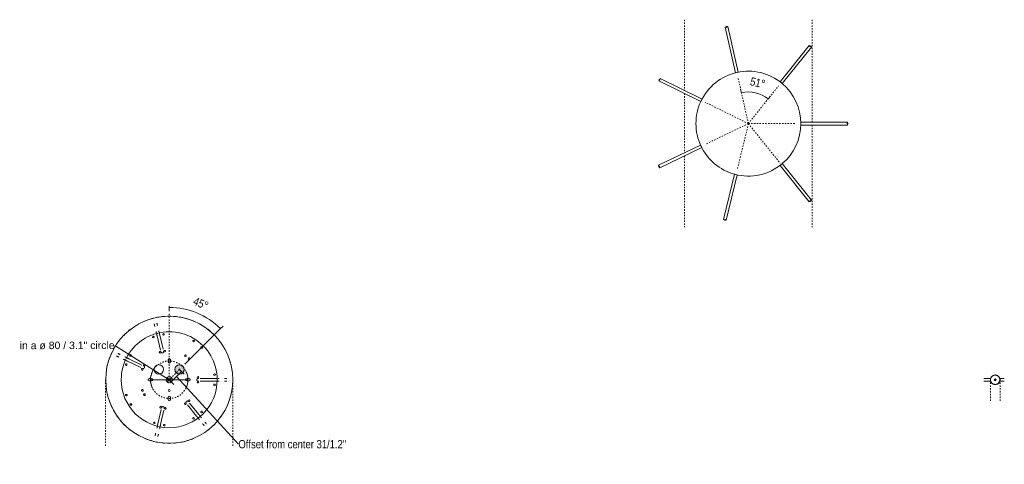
# Model space of a CAD drawing. Header units: millimetres. Extents: x 5395 to 10097, y 458 to 7363.
# Tile 10 of 10: x 7992 to 10097, y 6413 to 7363. Entities that reach past the tile are written whole.
import ezdxf

# ---------------------------------------------------------------- set-up
doc = ezdxf.new("R2010")
doc.units = ezdxf.units.MM
doc.linetypes.add('Dash', pattern=[6, 3, -3])
doc.layers.add('A-ANNO-DIMS', color=7, linetype='Dash', lineweight=9, true_color=0xd2d2d2)
for name, color, linetype, lineweight in [('A-ANNO-DIMS-8', 7, 'Continuous', 9), ('A-DETL-GENF', 7, 'Continuous', 9), ('E-LITE-EQPM', 7, 'Continuous', 20)]:
    doc.layers.add(name, color=color, linetype=linetype, lineweight=lineweight)
doc.styles.add('Arial', font='arial.ttf', dxfattribs={"height": 16})
doc.styles.add('Arial Narrow_3', font='ARIALN.TTF', dxfattribs={"height": 17.6})
doc.dimstyles.new('Angular_-_3mm_Arial', dxfattribs={"dimscale": 304.8, "dimtxt": 18.012385, "dimasz": 0, "dimexe": 0.026247, "dimexo": 0.052493, "dimgap": 0.026247, "dimtad": 1, "dimdec": 0, "dimzin": 0, "dimdsep": 46, "dimtxsty": 'Arial Narrow_3', "dimblk1": 'NONE', "dimblk2": 'NONE', "dimsah": 1, "dimcen": 0.09, "dimadec": 0, "dimazin": 0, "dimtfac": 1, "dimtdec": 4, "dimtix": 1, "dimtmove": 0, "dimatfit": 3, "dimfxl": 1, "dimtvp": 1, "dimtolj": 1, "dimtzin": 0, "dimarcsym": 2})
doc.dimstyles.new('Diameter_-_3mm_Arial', dxfattribs={"dimscale": 304.8, "dimtxt": 16.32415, "dimasz": 0, "dimexe": 0.062992, "dimexo": 0, "dimgap": 0.03937, "dimtad": 1, "dimjust": 3, "dimdec": 0, "dimzin": 0, "dimdsep": 46, "dimtxsty": 'Arial', "dimblk1": 'NONE', "dimblk2": 'NONE', "dimsah": 1, "dimcen": 0.09, "dimadec": 0, "dimazin": 0, "dimtfac": 1, "dimtdec": 4, "dimtix": 1, "dimtmove": 0, "dimatfit": 2, "dimfxl": 1, "dimtvp": 1, "dimtolj": 1, "dimtzin": 0, "dimarcsym": 2})
doc.dimstyles.new('FARO_-_2_2mm_Arial_Narrow_mm_Inch_Left_H', dxfattribs={"dimscale": 304.8, "dimtxt": 18.012385, "dimasz": 0, "dimexe": 0.026247, "dimexo": 0.0625, "dimgap": 0.013123, "dimtad": 3, "dimtih": 1, "dimtoh": 1, "dimdec": 0, "dimzin": 0, "dimdsep": 46, "dimtxsty": 'Arial Narrow_3', "dimblk1": 'NONE', "dimblk2": 'NONE', "dimsah": 1, "dimcen": 0.09, "dimadec": 0, "dimazin": 0, "dimtfac": 1, "dimtdec": 4, "dimtix": 1, "dimtmove": 1, "dimatfit": 3, "dimfxl": 0.026247, "dimfxlon": 1, "dimtvp": 1, "dimtolj": 1, "dimtzin": 0, "dimarcsym": 2})

# ---------------------------------------------------------------- blocks, each defined once
blk = doc.blocks.new('64314-5L   _Suspended_tensor - 64314-47-5L MAMBO Black_rattan pendant lamp ø210-5L-721066-Planta_PDF Fixing Holes')
at = {"layer": 'E-LITE-EQPM', "color": 253, "true_color": 0xaaaaaa}
for p, q in [((-3, 123.5), (-3, 123.4)), ((-3, 66.1), (-3, 97.3)), ((3, 97.3), (3, 66.1)), ((-53.5, 39), (-77.8, 58.5)), ((-74.1, 63.1), (-49.7, 43.7)), ((-95.5, -18.4), (-65.2, -11.6)), ((-63.8, -17.5), (-94.2, -24.3)), ((93.8, -25.9), (63.5, -18.6)), ((65, -12.7), (95.2, -20.1)), ((39.5, -89), (26, -60.9)), ((31.4, -58.3), (44.9, -86.3))]:
    blk.add_line(p, q, dxfattribs=at)
at = {"layer": 'E-LITE-EQPM', "color": 253, "true_color": 0xaaaaaa, "flags": 128}
for points in [[(-3, 123.4), (-3, 122.9), (-3, 122.5), (-3, 122.1), (-3, 121.6), (-3, 121.2), (-3, 120.8), (-3, 120.4), (-3, 119.9), (-3, 119.5), (-3, 119.1), (-3, 118.7), (-3, 118.3), (-3, 118.1)], [(-3, 97.3), (-3, 97.7), (-3, 98.1), (-3, 98.6), (-3, 99), (-3, 99.4), (-3, 99.8), (-3, 100.3), (-3, 100.7), (-3, 101.1), (-3, 101.5), (-3, 101.9), (-3, 102.3), (-3, 102.7), (-3, 103.1), (-3, 103.5), (-3, 103.9), (-3, 104.3), (-3, 104.6), (-3, 105), (-3, 105.3), (-3, 105.6), (-3, 105.9), (-3, 106.3), (-3, 106.5), (-3, 106.8), (-3, 107.1)], [(3, 118.2), (3, 118.6), (3, 119), (3, 119.4), (3, 119.8), (3, 120.2), (3, 120.7), (3, 121.1), (3, 121.5), (3, 121.9), (3, 122.4), (3, 122.8), (3, 123.2), (3, 123.5)], [(3, 107.1), (3, 106.8), (3, 106.5), (3, 106.2), (3, 105.9), (3, 105.6), (3, 105.3), (3, 105), (3, 104.6), (3, 104.2), (3, 103.9), (3, 103.5), (3, 103.1), (3, 102.7), (3, 102.3), (3, 101.9), (3, 101.5), (3, 101.1), (3, 100.7), (3, 100.3), (3, 99.8), (3, 99.4), (3, 99), (3, 98.5), (3, 98.1), (3, 97.7), (3, 97.3)], [(-98.3, 74.8), (-98.2, 74.8), (-97.8, 74.5), (-97.5, 74.2), (-97.2, 74), (-96.8, 73.7), (-96.5, 73.4), (-96.2, 73.2), (-95.8, 72.9), (-95.5, 72.6), (-95.2, 72.4), (-94.9, 72.1), (-94.5, 71.9), (-94.2, 71.6), (-94.1, 71.5)], [(-90.4, 76.2), (-90.7, 76.5), (-91, 76.7), (-91.3, 77), (-91.7, 77.2), (-92, 77.5), (-92.3, 77.8), (-92.6, 78), (-93, 78.3), (-93.3, 78.6), (-93.6, 78.8), (-94, 79.1), (-94.3, 79.4), (-94.5, 79.5)], [(-77.8, 58.5), (-78.1, 58.7), (-78.5, 59), (-78.8, 59.3), (-79.1, 59.5), (-79.5, 59.8), (-79.8, 60.1), (-80.1, 60.3), (-80.5, 60.6), (-80.8, 60.9), (-81.1, 61.1), (-81.4, 61.4), (-81.8, 61.6), (-82.1, 61.9), (-82.4, 62.1), (-82.7, 62.4), (-83, 62.6), (-83.3, 62.8), (-83.5, 63), (-83.8, 63.3), (-84.1, 63.5), (-84.3, 63.7), (-84.6, 63.9), (-84.8, 64.1), (-85, 64.3), (-85.3, 64.4), (-85.5, 64.6)], [(-81.7, 69.3), (-81.5, 69.1), (-81.3, 68.9), (-81.1, 68.8), (-80.8, 68.6), (-80.6, 68.4), (-80.3, 68.2), (-80.1, 67.9), (-79.8, 67.7), (-79.5, 67.5), (-79.2, 67.3), (-78.9, 67), (-78.6, 66.8), (-78.3, 66.5), (-78, 66.3), (-77.7, 66), (-77.4, 65.8), (-77, 65.5), (-76.7, 65.3), (-76.4, 65), (-76.1, 64.7), (-75.7, 64.5), (-75.4, 64.2), (-75, 63.9), (-74.7, 63.7), (-74.4, 63.4), (-74.1, 63.1)], [(-3, 62.7), (-3, 62.6), (-3, 62.5), (-3, 62.5), (-3, 62.4), (-3, 62.3), (-3, 62.3), (-3, 62.2), (-3, 62.2), (-3, 62.1), (-3, 62.1), (-3, 62.1), (-3, 62.1), (-3, 62), (-3, 62), (-3, 62)], [(-3, 61.9), (-3, 61.8), (-3, 61.7), (-3, 61.5), (-2.9, 61.4), (-2.9, 61.3), (-2.9, 61.2), (-2.8, 61.1), (-2.8, 61), (-2.8, 60.9), (-2.7, 60.7), (-2.7, 60.6), (-2.6, 60.5), (-2.5, 60.4), (-2.5, 60.3), (-2.4, 60.2), (-2.3, 60.1), (-2.3, 60), (-2.2, 60), (-2.1, 59.9), (-2, 59.8), (-1.9, 59.7), (-1.8, 59.6), (-1.7, 59.6), (-1.6, 59.5), (-1.5, 59.4), (-1.4, 59.4), (-1.3, 59.3), (-1.2, 59.3), (-1.1, 59.2), (-1, 59.2), (-0.9, 59.2), (-0.7, 59.1), (-0.6, 59.1), (-0.5, 59.1), (-0.4, 59.1), (-0.3, 59), (-0.2, 59), (0, 59), (0, 59)], [(0, 59), (0.1, 59), (0.2, 59), (0.4, 59), (0.5, 59.1), (0.6, 59.1), (0.7, 59.1), (0.8, 59.1), (0.9, 59.2), (1.1, 59.2), (1.2, 59.3), (1.3, 59.3), (1.4, 59.4), (1.5, 59.4), (1.6, 59.5), (1.7, 59.5), (1.8, 59.6), (1.9, 59.7), (2, 59.8), (2.1, 59.9), (2.2, 59.9), (2.2, 60), (2.3, 60.1), (2.4, 60.2), (2.5, 60.3), (2.5, 60.4), (2.6, 60.5), (2.6, 60.6), (2.7, 60.7), (2.8, 60.8), (2.8, 60.9), (2.8, 61.1), (2.9, 61.2), (2.9, 61.3), (2.9, 61.4), (3, 61.5), (3, 61.6), (3, 61.8), (3, 61.9), (3, 62)], [(3, 62), (3, 62), (3, 62.1), (3, 62.1), (3, 62.1), (3, 62.1), (3, 62.2), (3, 62.2), (3, 62.3), (3, 62.3), (3, 62.4), (3, 62.4), (3, 62.5), (3, 62.6), (3, 62.7)], [(-50.8, 36.8), (-50.7, 36.8), (-50.7, 36.7), (-50.6, 36.7), (-50.6, 36.7), (-50.5, 36.6), (-50.5, 36.6), (-50.4, 36.6), (-50.4, 36.5), (-50.4, 36.5), (-50.4, 36.5), (-50.3, 36.5), (-50.3, 36.4), (-50.3, 36.4), (-50.3, 36.4), (-50.3, 36.4)], [(-50.3, 36.4), (-50.2, 36.4), (-50.1, 36.3), (-50, 36.2), (-49.9, 36.2), (-49.8, 36.1), (-49.7, 36), (-49.6, 36), (-49.5, 36), (-49.3, 35.9), (-49.2, 35.9), (-49.1, 35.9), (-49, 35.8), (-48.9, 35.8), (-48.8, 35.8), (-48.6, 35.8), (-48.5, 35.8), (-48.4, 35.8), (-48.3, 35.8), (-48.2, 35.8), (-48, 35.8), (-47.9, 35.8), (-47.8, 35.8), (-47.7, 35.9), (-47.6, 35.9), (-47.5, 35.9), (-47.3, 36), (-47.2, 36), (-47.1, 36.1), (-47, 36.1), (-46.9, 36.2), (-46.8, 36.2), (-46.7, 36.3), (-46.6, 36.4), (-46.5, 36.4), (-46.4, 36.5), (-46.3, 36.6), (-46.3, 36.7), (-46.2, 36.8), (-46.1, 36.9), (-46.1, 36.9)], [(-46.5, 41.1), (-46.6, 41.1), (-46.6, 41.1), (-46.6, 41.1), (-46.6, 41.2), (-46.6, 41.2), (-46.7, 41.2), (-46.7, 41.2), (-46.7, 41.3), (-46.8, 41.3), (-46.8, 41.3), (-46.9, 41.4), (-46.9, 41.4), (-47, 41.5), (-47, 41.5)], [(-46.1, 36.9), (-46, 37), (-45.9, 37.1), (-45.9, 37.2), (-45.8, 37.3), (-45.7, 37.4), (-45.7, 37.5), (-45.6, 37.6), (-45.6, 37.7), (-45.6, 37.8), (-45.5, 38), (-45.5, 38.1), (-45.5, 38.2), (-45.5, 38.3), (-45.4, 38.4), (-45.4, 38.5), (-45.4, 38.7), (-45.4, 38.8), (-45.4, 38.9), (-45.4, 39), (-45.4, 39.1), (-45.5, 39.3), (-45.5, 39.4), (-45.5, 39.5), (-45.5, 39.6), (-45.6, 39.7), (-45.6, 39.8), (-45.7, 40), (-45.7, 40.1), (-45.8, 40.2), (-45.8, 40.3), (-45.9, 40.4), (-45.9, 40.5), (-46, 40.6), (-46.1, 40.7), (-46.2, 40.8), (-46.3, 40.8), (-46.3, 40.9), (-46.4, 41), (-46.5, 41.1)], [(-105.1, -20.6), (-104.9, -20.5), (-104.6, -20.5), (-104.3, -20.4), (-104, -20.4), (-103.7, -20.3), (-103.4, -20.2), (-103.1, -20.1), (-102.7, -20.1), (-102.4, -20), (-102, -19.9), (-101.6, -19.8), (-101.3, -19.7), (-100.9, -19.6), (-100.5, -19.6), (-100.1, -19.5), (-99.7, -19.4), (-99.3, -19.3), (-98.9, -19.2), (-98.5, -19.1), (-98, -19), (-97.6, -18.9), (-97.2, -18.8), (-96.8, -18.7), (-96.4, -18.6), (-96, -18.5), (-95.5, -18.4)], [(-61.2, -10.7), (-61.2, -10.7), (-61.2, -10.7), (-61.2, -10.7), (-61.2, -10.7), (-61.3, -10.7), (-61.3, -10.7), (-61.3, -10.7), (-61.4, -10.8), (-61.5, -10.8), (-61.5, -10.8), (-61.6, -10.8), (-61.6, -10.8), (-61.7, -10.8), (-61.8, -10.8)], [(-57.6, -13), (-57.6, -12.9), (-57.6, -12.7), (-57.7, -12.6), (-57.7, -12.5), (-57.8, -12.4), (-57.8, -12.3), (-57.9, -12.2), (-57.9, -12.1), (-58, -12), (-58.1, -11.9), (-58.1, -11.8), (-58.2, -11.7), (-58.3, -11.6), (-58.4, -11.5), (-58.5, -11.4), (-58.6, -11.4), (-58.6, -11.3), (-58.7, -11.2), (-58.8, -11.1), (-58.9, -11.1), (-59, -11), (-59.2, -11), (-59.3, -10.9), (-59.4, -10.9), (-59.5, -10.8), (-59.6, -10.8), (-59.7, -10.7), (-59.8, -10.7), (-59.9, -10.7), (-60.1, -10.7), (-60.2, -10.6), (-60.3, -10.6), (-60.4, -10.6), (-60.5, -10.6), (-60.7, -10.6), (-60.8, -10.6), (-60.9, -10.7), (-61, -10.7), (-61.1, -10.7)], [(-60.5, -16.7), (-60.4, -16.7), (-60.3, -16.7), (-60.3, -16.7), (-60.2, -16.6), (-60.1, -16.6), (-60.1, -16.6), (-60, -16.6), (-60, -16.6), (-60, -16.6), (-59.9, -16.6), (-59.9, -16.6), (-59.9, -16.6), (-59.9, -16.6), (-59.9, -16.6), (-59.9, -16.6)], [(-59.9, -16.6), (-59.7, -16.5), (-59.6, -16.5), (-59.5, -16.5), (-59.4, -16.4), (-59.3, -16.4), (-59.2, -16.3), (-59.1, -16.3), (-59, -16.2), (-58.9, -16.1), (-58.8, -16.1), (-58.7, -16), (-58.6, -15.9), (-58.5, -15.8), (-58.4, -15.8), (-58.3, -15.7), (-58.2, -15.6), (-58.2, -15.5), (-58.1, -15.4), (-58, -15.3), (-58, -15.2), (-57.9, -15.1), (-57.8, -15), (-57.8, -14.9), (-57.7, -14.8), (-57.7, -14.7), (-57.7, -14.5), (-57.6, -14.4), (-57.6, -14.3), (-57.6, -14.2), (-57.5, -14.1), (-57.5, -14), (-57.5, -13.8), (-57.5, -13.7), (-57.5, -13.6), (-57.5, -13.5), (-57.5, -13.4), (-57.5, -13.2), (-57.6, -13.1), (-57.6, -13), (-57.6, -13)], [(60.9, -11.7), (60.7, -11.7), (60.6, -11.7), (60.5, -11.7), (60.4, -11.7), (60.3, -11.7), (60.1, -11.7), (60, -11.7), (59.9, -11.7), (59.8, -11.7), (59.7, -11.7), (59.5, -11.8), (59.4, -11.8), (59.3, -11.8), (59.2, -11.9), (59.1, -11.9), (59, -12), (58.9, -12), (58.8, -12.1), (58.7, -12.1), (58.6, -12.2), (58.5, -12.3), (58.4, -12.3), (58.3, -12.4), (58.2, -12.5), (58.1, -12.6), (58, -12.7), (57.9, -12.8), (57.9, -12.9), (57.8, -13), (57.7, -13.1), (57.7, -13.2), (57.6, -13.3), (57.6, -13.4), (57.5, -13.5), (57.5, -13.6), (57.4, -13.7), (57.4, -13.8), (57.4, -13.9), (57.3, -14)], [(57.3, -14), (57.3, -14.1), (57.3, -14.2), (57.3, -14.3), (57.3, -14.4), (57.3, -14.6), (57.3, -14.7), (57.3, -14.8), (57.3, -14.9), (57.3, -15), (57.3, -15.2), (57.3, -15.3), (57.4, -15.4), (57.4, -15.5), (57.4, -15.6), (57.5, -15.7), (57.5, -15.9), (57.6, -16), (57.6, -16.1), (57.7, -16.2), (57.7, -16.3), (57.8, -16.4), (57.9, -16.5), (57.9, -16.6), (58, -16.7), (58.1, -16.7), (58.2, -16.8), (58.3, -16.9), (58.4, -17), (58.4, -17.1), (58.5, -17.1), (58.6, -17.2), (58.7, -17.3), (58.9, -17.3), (59, -17.4), (59.1, -17.4), (59.2, -17.5), (59.3, -17.5), (59.4, -17.6), (59.5, -17.6)], [(59.6, -17.6), (59.6, -17.6), (59.6, -17.6), (59.6, -17.6), (59.6, -17.6), (59.7, -17.6), (59.7, -17.6), (59.7, -17.6), (59.8, -17.7), (59.8, -17.7), (59.9, -17.7), (60, -17.7), (60, -17.7), (60.1, -17.7), (60.2, -17.7)], [(61.6, -11.9), (61.5, -11.9), (61.5, -11.9), (61.4, -11.9), (61.3, -11.9), (61.3, -11.8), (61.2, -11.8), (61.2, -11.8), (61.1, -11.8), (61.1, -11.8), (61.1, -11.8), (61, -11.8), (61, -11.8), (61, -11.8), (61, -11.8), (61, -11.8)], [(95.2, -20.1), (95.6, -20.2), (96, -20.3), (96.5, -20.4), (96.9, -20.5), (97.3, -20.6), (97.7, -20.7), (98.1, -20.8), (98.5, -20.9), (98.9, -21), (99.3, -21.1), (99.7, -21.2), (100.1, -21.3), (100.5, -21.4), (100.9, -21.5), (101.3, -21.6), (101.6, -21.7), (102, -21.8), (102.3, -21.8), (102.7, -21.9), (103, -22), (103.3, -22.1), (103.6, -22.2), (103.9, -22.2), (104.2, -22.3), (104.5, -22.4), (104.8, -22.4)], [(-116, -23.1), (-116.4, -23.1), (-116.8, -23.2), (-117.2, -23.3), (-117.6, -23.4), (-118, -23.5), (-118.4, -23.6), (-118.8, -23.7), (-119.2, -23.8), (-119.6, -23.9), (-120, -24), (-120.5, -24.1), (-120.9, -24.2), (-121.2, -24.2)], [(-119.7, -30), (-119.3, -29.9), (-118.8, -29.8), (-118.4, -29.8), (-118, -29.7), (-117.6, -29.6), (-117.2, -29.5), (-116.8, -29.4), (-116.3, -29.3), (-115.9, -29.2), (-115.5, -29.1), (-115.2, -29), (-114.8, -28.9), (-114.6, -28.9)], [(-94.2, -24.3), (-94.6, -24.4), (-95.1, -24.5), (-95.5, -24.6), (-95.9, -24.7), (-96.3, -24.8), (-96.7, -24.9), (-97.2, -25), (-97.6, -25.1), (-98, -25.1), (-98.4, -25.2), (-98.8, -25.3), (-99.2, -25.4), (-99.6, -25.5), (-99.9, -25.6), (-100.3, -25.7), (-100.7, -25.8), (-101, -25.8), (-101.4, -25.9), (-101.7, -26), (-102.1, -26.1), (-102.4, -26.1), (-102.7, -26.2), (-103, -26.3), (-103.3, -26.3), (-103.6, -26.4), (-103.8, -26.5)], [(103.2, -28.2), (103.1, -28.2), (102.8, -28.1), (102.5, -28.1), (102.2, -28), (101.9, -27.9), (101.6, -27.8), (101.3, -27.8), (100.9, -27.7), (100.6, -27.6), (100.2, -27.5), (99.9, -27.4), (99.5, -27.3), (99.1, -27.2), (98.7, -27.1), (98.3, -27), (97.9, -26.9), (97.5, -26.8), (97.1, -26.7), (96.7, -26.6), (96.3, -26.5), (95.9, -26.4), (95.5, -26.3), (95, -26.2), (94.6, -26.1), (94.2, -26), (93.8, -25.9)], [(114, -30.9), (114.1, -30.9), (114.5, -31), (114.9, -31.1), (115.3, -31.2), (115.7, -31.3), (116.1, -31.4), (116.5, -31.5), (116.9, -31.6), (117.4, -31.7), (117.8, -31.8), (118.2, -31.9), (118.6, -32), (119, -32.1), (119.2, -32.1)], [(120.8, -26.3), (120.6, -26.3), (120.1, -26.2), (119.7, -26.1), (119.3, -26), (118.9, -25.9), (118.5, -25.8), (118.1, -25.7), (117.6, -25.6), (117.2, -25.5), (116.8, -25.4), (116.4, -25.3), (116.1, -25.2), (115.7, -25.1)], [(25.6, -53.2), (25.5, -53.2), (25.4, -53.3), (25.3, -53.4), (25.2, -53.4), (25.1, -53.5), (25, -53.6), (24.9, -53.7), (24.8, -53.7), (24.7, -53.8), (24.6, -53.9), (24.6, -54), (24.5, -54.1), (24.4, -54.2), (24.4, -54.3), (24.3, -54.4), (24.2, -54.5), (24.2, -54.6), (24.1, -54.7), (24.1, -54.8), (24, -54.9), (24, -55.1), (24, -55.2), (24, -55.3), (23.9, -55.4), (23.9, -55.5), (23.9, -55.6), (23.9, -55.8), (23.9, -55.9), (23.9, -56), (23.9, -56.1), (23.9, -56.2), (23.9, -56.4), (24, -56.5), (24, -56.6), (24, -56.7), (24, -56.8), (24.1, -56.9), (24.1, -57.1), (24.2, -57.2)], [(24.2, -57.2), (24.2, -57.2), (24.2, -57.2), (24.2, -57.2), (24.2, -57.3), (24.2, -57.3), (24.3, -57.3), (24.3, -57.4), (24.3, -57.4), (24.3, -57.5), (24.3, -57.5), (24.4, -57.6), (24.4, -57.6), (24.4, -57.7), (24.5, -57.8)], [(29.6, -54.6), (29.5, -54.5), (29.5, -54.4), (29.4, -54.3), (29.4, -54.2), (29.3, -54.1), (29.2, -54), (29.1, -53.9), (29, -53.8), (29, -53.7), (28.9, -53.6), (28.8, -53.6), (28.7, -53.5), (28.6, -53.4), (28.5, -53.4), (28.4, -53.3), (28.3, -53.2), (28.2, -53.2), (28.1, -53.1), (28, -53.1), (27.8, -53), (27.7, -53), (27.6, -53), (27.5, -53), (27.4, -52.9), (27.3, -52.9), (27.1, -52.9), (27, -52.9), (26.9, -52.9), (26.8, -52.9), (26.7, -52.9), (26.5, -52.9), (26.4, -52.9), (26.3, -53), (26.2, -53), (26.1, -53), (26, -53), (25.8, -53.1), (25.7, -53.1), (25.6, -53.2), (25.6, -53.2)], [(29.9, -55.2), (29.8, -55.1), (29.8, -55), (29.8, -55), (29.8, -54.9), (29.7, -54.9), (29.7, -54.8), (29.7, -54.8), (29.7, -54.7), (29.6, -54.7), (29.6, -54.7), (29.6, -54.6), (29.6, -54.6), (29.6, -54.6), (29.6, -54.6), (29.6, -54.6)], [(43.7, -97.8), (43.6, -97.6), (43.5, -97.3), (43.4, -97), (43.2, -96.8), (43.1, -96.5), (43, -96.2), (42.8, -95.9), (42.7, -95.6), (42.5, -95.2), (42.3, -94.9), (42.2, -94.6), (42, -94.2), (41.8, -93.9), (41.7, -93.5), (41.5, -93.1), (41.3, -92.8), (41.1, -92.4), (40.9, -92), (40.8, -91.6), (40.6, -91.3), (40.4, -90.9), (40.2, -90.5), (40, -90.1), (39.8, -89.7), (39.7, -89.3), (39.5, -89)], [(44.9, -86.3), (45.1, -86.7), (45.2, -87.1), (45.4, -87.5), (45.6, -87.9), (45.8, -88.3), (46, -88.7), (46.2, -89), (46.4, -89.4), (46.5, -89.8), (46.7, -90.2), (46.9, -90.5), (47.1, -90.9), (47.2, -91.3), (47.4, -91.6), (47.6, -92), (47.7, -92.3), (47.9, -92.6), (48.1, -93), (48.2, -93.3), (48.4, -93.6), (48.5, -93.9), (48.6, -94.2), (48.8, -94.4), (48.9, -94.7), (49, -95), (49.1, -95.2)], [(56.2, -109.9), (56, -109.5), (55.8, -109.1), (55.6, -108.7), (55.4, -108.3), (55.3, -107.9), (55.1, -107.5), (54.9, -107.2), (54.7, -106.8), (54.5, -106.4), (54.4, -106), (54.2, -105.7), (54, -105.3), (53.9, -105.1)], [(48.6, -107.8), (48.7, -108.2), (48.9, -108.5), (49.1, -108.9), (49.3, -109.3), (49.4, -109.7), (49.6, -110), (49.8, -110.4), (50, -110.8), (50.2, -111.2), (50.4, -111.6), (50.5, -112), (50.7, -112.4), (50.9, -112.6)]]:
    blk.add_lwpolyline(points, dxfattribs=at)
at = {"layer": 'E-LITE-EQPM', "color": 253, "true_color": 0xaaaaaa}
for centre, radius, start, end in [((0, 0), 135.8, 108.0183, 110.8764), ((0, 0), 135.8, 102.5731, 105.712), ((0, 0), 135.8, 97.4328, 100.4646), ((0, 0), 135.8, 79.5354, 82.5672), ((0, 0), 135.8, 74.288, 77.4269), ((0, 0), 135.8, 69.1236, 71.9817), ((0, 0), 135.8, 129.1236, 131.9817), ((0, 0), 135.8, 123.8426, 126.6128), ((0, 0), 135.8, 118.5425, 121.4575), ((0, 0), 135.8, 113.3872, 116.1574), ((0, 0), 135.8, 63.8426, 66.6128), ((0, 0), 135.8, 58.5425, 61.4575), ((0, 0), 135.8, 53.3872, 56.1574), ((0, 0), 135.8, 48.0183, 50.8764), ((0, 0), 135.8, 139.5755, 142.5672), ((0, 0), 102.6, 90, 270), ((0, 0), 135.8, 134.288, 137.3498), ((-11, 96.9), 1.75, 360, 180), ((-11, 96.9), 1.75, 180, 360), ((0, 0), 102.6, 270, 90), ((11, 96.9), 1.75, 360, 180), ((11, 96.9), 1.75, 180, 360), ((0, 0), 135.8, 42.6503, 45.712), ((0, 0), 135.8, 37.4328, 40.4245), ((-68.8, 69.2), 1.75, 51.3188, 231.3188), ((-68.8, 69.2), 1.75, 231.3188, 51.3188), ((-5, 61.6), 1.8, 0, 180), ((5, 61.6), 1.8, 360, 180), ((68.7, 69.2), 1.75, 128.7032, 308.7032), ((68.7, 69.2), 1.75, 308.7032, 128.7032), ((0, 0), 135.8, 157.4328, 160.4245), ((-82.6, 52), 1.75, 51.3188, 231.3188), ((-82.6, 52), 1.75, 231.3188, 51.3188), ((-45, 42.4), 1.8, 51.3188, 231.3188), ((-45, 42.4), 1.8, 231.3188, 51.3188), ((-5, 61.6), 1.8, 180, 360), ((0, 42.6), 2.5, 124.785, 128.5647), ((0, 42.6), 2.5, 110.8667, 115.7059), ((0, 42.6), 2.5, 89.9882, 102.847), ((0, 42.6), 2.5, 82.9904, 89.9882), ((0, 42.6), 2.5, 69.0172, 74.9902), ((0, 42.6), 2.5, 55.0408, 59.9921), ((0, 42.6), 2.5, 41.814, 44.9941), ((5, 61.6), 1.8, 180, 360), ((45, 42.5), 1.8, 128.7032, 308.7032), ((45, 42.5), 1.8, 308.7032, 128.7032), ((82.5, 52), 1.75, 128.7032, 308.7032), ((82.5, 52), 1.75, 308.7032, 128.7032), ((0, 0), 135.8, 19.5755, 22.5672), ((0, 0), 135.8, 168.0183, 170.8764), ((0, 0), 135.8, 162.6503, 165.712), ((-51.2, 34.6), 1.8, 51.3188, 231.3188), ((-51.2, 34.6), 1.8, 231.3188, 51.3188), ((0, 37.6), 2.5, 205.7177, 210.1976), ((0, 37.6), 2.5, 218.5765, 231.4353), ((0, 37.6), 2.5, 239.8301, 244.2941), ((51.2, 34.6), 1.8, 128.7032, 308.7032), ((51.2, 34.6), 1.8, 308.7032, 128.7032), ((0, 0), 135.8, 14.288, 17.3498), ((0, 0), 135.8, 9.1236, 11.9817), ((0, 0), 135.8, 178.5425, 181.4575), ((0, 0), 135.8, 173.3872, 176.1574), ((-22.8, 0), 2.05, 0, 180), ((0, 0), 6.54, 90, 180), ((0, 0), 3, 360, 180), ((0, 0), 3, 360, 180), ((0, 0), 2, 360, 180), ((0, 0), 6.54, 0, 90), ((0, 0), 135.8, 3.8426, 6.6128), ((0, 0), 135.8, 358.5425, 1.4575), ((0, 0), 135.8, 183.8426, 186.6128), ((-97, -10.5), 1.75, 102.6993, 282.6993), ((-97, -10.5), 1.75, 282.6993, 102.6993), ((-61.2, -8.6), 1.8, 102.6993, 282.6993), ((-61.2, -8.6), 1.8, 282.6993, 102.6993), ((-59, -18.4), 1.8, 102.6993, 282.6993), ((-59, -18.4), 1.8, 282.6993, 102.6993), ((-22.8, 0), 2.05, 180, 360), ((0, 0), 6.54, 180, 270), ((0, 0), 3, 180, 360), ((0, 0), 3, 180, 360), ((0, 0), 2, 180, 360), ((0, 0), 6.54, 270, 360), ((22.2, -22.1), 10, 0, 180), ((58.7, -19.5), 1.8, 76.2365, 256.2365), ((58.7, -19.5), 1.8, 256.2365, 76.2365), ((61.1, -9.8), 1.8, 76.2365, 256.2365), ((61.1, -9.8), 1.8, 256.2365, 76.2365), ((96.8, -12.3), 1.75, 76.2365, 256.2365), ((96.8, -12.3), 1.75, 256.2365, 76.2365), ((0, 0), 135.8, 353.3872, 356.1574), ((0, 0), 135.8, 189.1236, 191.9817), ((0, 0), 135.8, 194.288, 197.3498), ((-92.1, -32.1), 1.75, 102.6993, 282.6993), ((-92.1, -32.1), 1.75, 282.6993, 102.6993), ((0, -37.6), 2.5, 124.785, 128.5647), ((0, -37.6), 2.5, 110.8667, 115.7059), ((0, -37.6), 2.5, 89.9882, 102.847), ((0, -37.6), 2.5, 82.9904, 89.9882), ((0, -37.6), 2.5, 69.0172, 74.9902), ((0, -37.6), 2.5, 55.0408, 59.9921), ((0, -37.6), 2.5, 41.814, 44.9941), ((22.2, -22.1), 10, 180, 360), ((91.5, -33.8), 1.75, 76.2365, 256.2365), ((91.5, -33.8), 1.75, 256.2365, 76.2365), ((0, 0), 135.8, 342.6503, 345.712), ((0, 0), 135.8, 348.0183, 350.8764), ((0, 0), 135.8, 199.5755, 202.5672), ((-31.8, -53), 1.8, 153.6993, 333.6993), ((-31.8, -53), 1.8, 333.6993, 153.6993), ((-22.8, -57.5), 1.8, 153.6993, 333.6993), ((-22.8, -57.5), 1.8, 333.6993, 153.6993), ((0, -42.6), 2.5, 205.7177, 210.1976), ((0, -42.6), 2.5, 218.5765, 231.4353), ((0, -42.6), 2.5, 239.8301, 244.2941), ((22.2, -57.7), 1.8, 25.6993, 205.6993), ((22.2, -57.7), 1.8, 205.6993, 25.6993), ((31.3, -53.4), 1.8, 25.6993, 205.6993), ((31.3, -53.4), 1.8, 205.6993, 25.6993), ((0, 0), 135.8, 337.4328, 340.4245), ((0, 0), 135.8, 217.4328, 220.4245), ((-52.8, -82), 1.75, 153.6993, 333.6993), ((-52.8, -82), 1.75, 333.6993, 153.6993), ((52, -82.5), 1.75, 25.6993, 205.6993), ((52, -82.5), 1.75, 205.6993, 25.6993), ((0, 0), 135.8, 319.5755, 322.5672), ((0, 0), 135.8, 222.6503, 225.712), ((0, 0), 135.8, 228.0183, 230.8764), ((-33, -91.8), 1.75, 153.6993, 333.6993), ((-33, -91.8), 1.75, 333.6993, 153.6993), ((32.1, -92.1), 1.75, 25.6993, 205.6993), ((32.1, -92.1), 1.75, 205.6993, 25.6993), ((0, 0), 135.8, 309.1236, 311.9817), ((0, 0), 135.8, 314.288, 317.3498), ((0, 0), 135.8, 233.3872, 236.1574), ((0, 0), 135.8, 238.5425, 241.4575), ((0, 0), 135.8, 243.8426, 246.6128), ((0, 0), 135.8, 293.3872, 296.1574), ((0, 0), 135.8, 298.5425, 301.4575), ((0, 0), 135.8, 303.8426, 306.6128), ((0, 0), 135.8, 249.1236, 251.9817), ((0, 0), 135.8, 254.288, 257.4269), ((0, 0), 135.8, 259.5354, 262.5672), ((0, 0), 135.8, 277.4328, 280.4646), ((0, 0), 135.8, 282.5731, 285.712), ((0, 0), 135.8, 288.0183, 290.8764)]:
    blk.add_arc(centre, radius, start, end, dxfattribs=at)
blk = doc.blocks.new('64314-5L   _Suspended_tensor - 64314-47-5L MAMBO Black_rattan pendant lamp ø210-5L-721066-Planta_PDF Fixing Holes Copy 1')
at = {"layer": 'E-LITE-EQPM', "color": 253, "true_color": 0xaaaaaa}
for p, q in [((-3, 362.3), (-3, 371.8)), ((3, 371.8), (3, 362.3)), ((-3, 328.2), (-3, 342.6)), ((3, 342.6), (3, 328.2))]:
    blk.add_line(p, q, dxfattribs=at)
blk = doc.blocks.new('canopy_soporte - canopy-557651-Planta_PDF Fixing Holes Copy 1')
at = {"layer": 'E-LITE-EQPM', "color": 253, "true_color": 0xaaaaaa}
for p, q in [((10.7, 2), (9.8, 2)), ((10.7, 2), (10.7, 0)), ((10.7, 0), (10.7, -2)), ((9.8, -2), (10.7, -2))]:
    blk.add_line(p, q, dxfattribs=at)
at = {"layer": 'E-LITE-EQPM', "color": 253, "true_color": 0xaaaaaa, "flags": 128}
for points in [[(0, 10.3), (-2.1, 10.1), (-4.1, 9.4), (-5.9, 8.4), (-7.5, 7), (-8.8, 5.3), (-9.7, 3.4), (-10.2, 1.4), (-10.3, -0.7), (-9.9, -2.8), (-9.1, -4.8), (-8, -6.5), (-6.5, -8), (-4.7, -9.2), (-2.7, -9.9), (-0.7, -10.3), (0, -10.3)], [(10, 2), (9.9, 2.8), (9.1, 4.8), (8, 6.5), (6.5, 8), (4.7, 9.2), (2.7, 9.9), (0.7, 10.3), (0, 10.3)], [(0, -10.3), (2.1, -10.1), (4.1, -9.4), (5.9, -8.4), (7.5, -7), (8.8, -5.3), (9.7, -3.4), (10, -2)]]:
    blk.add_lwpolyline(points, dxfattribs=at)
at = {"layer": 'E-LITE-EQPM', "color": 253, "true_color": 0xaaaaaa}
for start, end in [(90, 270), (270, 90)]:
    blk.add_arc((0, 0), 10, start, end, dxfattribs=at)
for points, knots in [([(0, 10), (-0.3, 10), (-1, 10), (-2.2, 9.8), (-3.2, 9.5), (-3.8, 9.3), (-4, 9.2), (-4.1, 9.1), (-4.2, 9.1), (-4.2, 9.1)], [0, 0, 0, 0, 0.1428571, 0.2857143, 0.5714286, 0.6785714, 0.7321429, 0.7857143, 0.8392857, 0.8392857, 0.8392857, 0.8392857]), ([(4.2, 9.1), (4.2, 9.1), (3.8, 9.2), (2.9, 9.6), (1.5, 9.9), (0.5, 10), (0, 10)], [0.1428571, 0.1428571, 0.1428571, 0.1428571, 0.2857143, 0.5714286, 0.7857143, 1, 1, 1, 1]), ([(9.9, 1.4), (9.9, 1.5), (9.9, 1.6), (9.8, 1.8), (9.8, 1.8)], [0.753091, 0.753091, 0.753091, 0.753091, 0.7916667, 0.8611111, 0.8611111, 0.8611111, 0.8611111]), ([(10, 0.1), (10, 0.2), (10, 0.3), (10, 0.5), (10, 0.6), (10, 0.7)], [0.51388889, 0.51388889, 0.51388889, 0.51388889, 0.54861111, 0.58333333, 0.61235075, 0.61235075, 0.61235075, 0.61235075]), ([(-4.2, -9.1), (-4.2, -9.1), (-3.8, -9.2), (-2.9, -9.6), (-1.5, -9.9), (-0.5, -10), (0, -10)], [0.1428571, 0.1428571, 0.1428571, 0.1428571, 0.2857143, 0.5714286, 0.7857143, 1, 1, 1, 1]), ([(0, -10), (0.3, -10), (1, -10), (2.2, -9.8), (3.2, -9.5), (3.8, -9.3), (4, -9.2), (4.1, -9.1), (4.2, -9.1), (4.2, -9.1)], [0, 0, 0, 0, 0.1428571, 0.2857143, 0.5714286, 0.6785714, 0.7321429, 0.7857143, 0.8392857, 0.8392857, 0.8392857, 0.8392857])]:
    blk.add_open_spline(points, degree=3, knots=knots, dxfattribs=at)
for points in [[(9.8, 1.8), (9.8, 1.9), (9.8, 2), (9.8, 2)], [(10, 0.8), (10, 0.8), (10, 0.9), (10, 0.9)], [(10, -0.3), (10, -0.2), (10, -0.1), (10, 0.1)], [(9.8, -1.9), (9.8, -1.8), (9.9, -1.7), (9.9, -1.6), (9.9, -1.5)], [(9.8, -2), (9.8, -2), (9.8, -2), (9.8, -1.9), (9.8, -1.9)], [(10, -1), (10, -0.9), (10, -0.8), (10, -0.7)]]:
    blk.add_open_spline(points, degree=3, dxfattribs=at)
blk = doc.blocks.new('DIMBLOCK7-Planta_PDF Fixing Holes')
at = {"layer": 'A-ANNO-DIMS-8', "color": 251, "true_color": 0x5b5b5b}
for p, q in [((8338.6, 6611.8), (8316.4, 6589.7)), ((8333, 6617.5), (8344.3, 6606.2)), ((8338.6, 6611.8), (8333, 6617.5)), ((8310.8, 6595.4), (8322.1, 6584.1)), ((8316.4, 6589.7), (8310.8, 6595.4)), ((8460.1, 6456.7), (8327.5, 6600.8)), ((8460.1, 6456.7), (8460.1, 6456.7))]:
    blk.add_line(p, q, dxfattribs=at)
at = {"layer": 'A-ANNO-DIMS-8', "color": 0, "insert": (8460.1, 6465.2), "char_height": 17.6, "width": 276.533, "attachment_point": 1, "line_spacing_factor": 0.974696, "style": 'Arial Narrow_3'}
blk.add_mtext('Offset from center 31/1.2"', dxfattribs=at)
blk = doc.blocks.new('_None')
blk = doc.blocks.new('DIMBLOCK8-Planta_PDF Fixing Holes')
at = {"layer": 'A-ANNO-DIMS-8', "color": 8, "true_color": 0x787878}
for p, q in [((8195.6, 6667.6), (8312.1, 6594.1)), ((8195.6, 6667.6), (8195.6, 6667.6)), ((8312.1, 6594.1), (8272.1, 6594)), ((8308.1, 6598.1), (8316.1, 6590.1)), ((8308.1, 6590.1), (8316.1, 6598.1)), ((8312.1, 6594.1), (8352.1, 6594.2))]:
    blk.add_line(p, q, dxfattribs=at)
for start, end in [(152.6176, 207.6215), (332.6176, 27.6215)]:
    blk.add_arc((8312.1, 6594.1), 40, start, end, dxfattribs=at)
at = {"layer": 'A-ANNO-DIMS-8', "color": 0, "insert": (7992.4, 6675.4), "char_height": 16, "width": 243.807, "attachment_point": 1, "rotation": 0.1195, "line_spacing_factor": 0.941778, "style": 'Arial'}
blk.add_mtext('in a ø 80 / 3.1" circle', dxfattribs=at)
blk = doc.blocks.new('DIMBLOCK9-Planta_PDF Fixing Holes')
at = {"layer": 'A-ANNO-DIMS-8', "color": 251, "true_color": 0x5b5b5b}
for p, q in [((8312.1, 6748.7), (8312.1, 6751.1)), ((8312.1, 6748.7), (8312.1, 6740.7)), ((8421.5, 6703.3), (8345.6, 6627.5)), ((8421.5, 6703.3), (8427.2, 6708.9)), ((8421.5, 6703.3), (8421.5, 6703.3))]:
    blk.add_line(p, q, dxfattribs=at)
blk.add_arc((8312.1, 6594.1), 154.6, 44.9259, 90, dxfattribs=at)
blk.add_arc((8312.1, 6594.1), 154.6, 44.9259, 90, dxfattribs=at)
at = {"layer": 'A-ANNO-DIMS-8', "color": 0, "insert": (8368.3, 6771.4), "char_height": 17.6, "width": 38.426, "attachment_point": 1, "rotation": 337.4629, "line_spacing_factor": 0.974696, "style": 'Arial Narrow_3'}
blk.add_mtext('45°', dxfattribs=at)
blk = doc.blocks.new('DIMBLOCK13-Planta_PDF Floron')
at = {"layer": 'A-ANNO-DIMS-8', "color": 251, "true_color": 0x5b5b5b}
for p, q in [((9535.4, 7207.4), (9533.6, 7215.2)), ((9535.4, 7207.4), (9535.4, 7207.4)), ((9592.5, 7194.2), (9597.5, 7200.4)), ((9592.5, 7194.2), (9592.5, 7194.2)), ((9592.5, 7194.2), (9592.5, 7194.2))]:
    blk.add_line(p, q, dxfattribs=at)
blk.add_arc((9550.2, 7141.4), 67.6, 51.3143, 102.6948, dxfattribs=at)
blk.add_arc((9550.2, 7141.4), 67.6, 51.3143, 102.6948, dxfattribs=at)
at = {"layer": 'A-ANNO-DIMS-8', "color": 0, "insert": (9556.7, 7240.9), "char_height": 17.6, "width": 38.426, "attachment_point": 1, "rotation": 347.0045, "line_spacing_factor": 0.974696, "style": 'Arial Narrow_3'}
blk.add_mtext('51°', dxfattribs=at)

msp = doc.modelspace()

# ---------------------------------------------------------------- hatches: boundary and pattern name
at = {"layer": 'A-DETL-GENF', "true_color": 0xe2e2e2}
h = msp.add_hatch(color=254, dxfattribs=at)
h.paths.add_polyline_path([(8312.1, 6549), (8312.7, 6549.1), (8313.3, 6549.3), (8313.8, 6549.7), (8314.2, 6550.2), (8314.5, 6550.8), (8314.6, 6551.5), (8314.5, 6557.1), (8314.2, 6557.7), (8313.8, 6558.3), (8313.3, 6558.7), (8312.7, 6558.9), (8312.1, 6559), (8311.4, 6558.9), (8310.8, 6558.7), (8310.3, 6558.3), (8309.9, 6557.7), (8309.6, 6557.1), (8309.6, 6556.5), (8309.6, 6550.8), (8309.9, 6550.2), (8310.3, 6549.7), (8310.8, 6549.3), (8311.4, 6549.1)], flags=0)
h.paths.add_polyline_path([(8269.4, 6591.6), (8275, 6591.7), (8275.7, 6592), (8276.1, 6592.2), (8276.5, 6592.7), (8276.8, 6593.2), (8276.9, 6593.8), (8276.9, 6594.4), (8276.7, 6595.2), (8276.5, 6595.5), (8276.1, 6596), (8275.6, 6596.3), (8275, 6596.5), (8274.4, 6596.6), (8268.8, 6596.5), (8268.2, 6596.3), (8267.7, 6595.9), (8267.2, 6595.2), (8267, 6594.8), (8266.9, 6594.1), (8267, 6593.5), (8267.3, 6592.9), (8267.7, 6592.3), (8268.2, 6591.9), (8268.8, 6591.7)], flags=0)
h.paths.add_polyline_path([(8349.7, 6591.6), (8355.3, 6591.7), (8355.8, 6591.9), (8356.3, 6592.2), (8356.7, 6592.7), (8357, 6593.2), (8357.2, 6593.8), (8357.2, 6594.4), (8356.9, 6595.2), (8356.7, 6595.5), (8356.3, 6596), (8355.8, 6596.3), (8355.3, 6596.5), (8354.7, 6596.6), (8349, 6596.5), (8348.4, 6596.3), (8347.9, 6595.9), (8347.4, 6595.2), (8347.3, 6594.8), (8347.2, 6594.1), (8347.3, 6593.5), (8347.5, 6592.9), (8347.9, 6592.3), (8348.4, 6591.9), (8349, 6591.7)], flags=0)
h.paths.add_polyline_path([(8334.2, 6606.2), (8336.8, 6606.6), (8339.2, 6607.6), (8341.3, 6609.2), (8342.9, 6611.2), (8343.9, 6613.6), (8344.2, 6616.2), (8343.9, 6618.8), (8342.9, 6621.2), (8341.3, 6623.3), (8339.2, 6624.9), (8336.8, 6625.9), (8334.2, 6626.2), (8331.6, 6625.9), (8329.2, 6624.9), (8327.2, 6623.3), (8325.6, 6621.2), (8324.6, 6618.8), (8324.2, 6616.2), (8324.6, 6613.6), (8325.6, 6611.2), (8327.2, 6609.2), (8329.2, 6607.6), (8331.6, 6606.6)], flags=0)
h.paths.add_polyline_path([(8312.1, 6629.2), (8312.7, 6629.3), (8313.3, 6629.6), (8313.8, 6630), (8314.3, 6630.7), (8314.5, 6631.1), (8314.6, 6631.7), (8314.5, 6637.4), (8314.2, 6638), (8313.8, 6638.5), (8313.3, 6638.9), (8312.7, 6639.1), (8312.1, 6639.2), (8311.4, 6639.1), (8310.8, 6638.9), (8310.3, 6638.5), (8309.9, 6638), (8309.6, 6637.4), (8309.6, 6636.7), (8309.6, 6631.1), (8309.9, 6630.5), (8310.3, 6630), (8310.8, 6629.6), (8311.4, 6629.3)], flags=0)
msp.add_hatch(color=254, dxfattribs=at).paths.add_polyline_path([(10078, 6592.1), (10078.5, 6592.2), (10079, 6592.4), (10079.4, 6592.7), (10079.7, 6593.1), (10079.9, 6593.6), (10080, 6594.1), (10079.9, 6594.6), (10079.7, 6595.1), (10079.4, 6595.5), (10079, 6595.8), (10078.5, 6596), (10078, 6596.1), (10077.5, 6596), (10077, 6595.8), (10076.6, 6595.5), (10076.2, 6595.1), (10076, 6594.6), (10076, 6594.1), (10076, 6593.6), (10076.2, 6593.1), (10076.6, 6592.7), (10077, 6592.4), (10077.5, 6592.2)], flags=0)

# ---------------------------------------------------------------- linework, layer by layer
at = {"layer": 'A-ANNO-DIMS'}
for p, q in [((9413.5, 7363.4), (9413.5, 7212.4)), ((9686.9, 7363.4), (9686.9, 7144.4)), ((9550.2, 7141.4), (9528, 7240)), ((9550.2, 7141.4), (9614.6, 7221.8)), ((9413.5, 7205.7), (9413.5, 7079)), ((9550.2, 7141.4), (9457.9, 7187.1)), ((9550.2, 7141.4), (9460.1, 7098.1)), ((9550.2, 7141.4), (9526.3, 7043.3)), ((9550.2, 7141.4), (9617.9, 7057)), ((9550.2, 7141.4), (9651.2, 7141.4)), ((9686.9, 7138.4), (9686.9, 6920.2)), ((9413.5, 7072.3), (9413.5, 6920.2)), ((8312.1, 6594.1), (8312.1, 6735.1)), ((8334.2, 6616.2), (8312.1, 6594.1)), ((8176.2, 6594.1), (8176.2, 6453.1)), ((8447.9, 6594.1), (8447.9, 6453.1)), ((10067.7, 6594.1), (10067.7, 6547.2)), ((10088.3, 6594.1), (10088.3, 6547.2))]:
    msp.add_line(p, q, dxfattribs=at)
msp.add_circle((8312.1, 6594.1), 40, dxfattribs=at)
msp.add_arc((8312.1, 6594.1), 6.54, 180, 0, dxfattribs=at)
at = {"layer": 'E-LITE-EQPM'}
for p, q in [((9502.8, 7347.9), (9500.8, 7347.4)), ((9500.8, 7347.4), (9522.7, 7250.1)), ((9504, 7346.6), (9502.8, 7347.9)), ((9504.6, 7348.3), (9503.4, 7349.5)), ((9503.4, 7349.5), (9504, 7346.6)), ((9506.6, 7348.7), (9504.6, 7348.3)), ((9528.5, 7251.4), (9506.6, 7348.7)), ((9680.3, 7308.6), (9617.9, 7230.8)), ((9622.6, 7227), (9685, 7304.9)), ((9681.9, 7307.4), (9680.3, 7308.6)), ((9683.6, 7307.9), (9681.7, 7305.6)), ((9681.7, 7305.6), (9681.9, 7307.4)), ((9683.4, 7306.2), (9683.6, 7307.9)), ((9685, 7304.9), (9683.4, 7306.2)), ((9360.8, 7236.2), (9359, 7236)), ((9359, 7236), (9361.7, 7234.7)), ((9360, 7234.5), (9359, 7232.6)), ((9359, 7232.6), (9448.5, 7188.4)), ((9361.7, 7234.7), (9360, 7234.5)), ((9361.7, 7238), (9360.8, 7236.2)), ((9451.1, 7193.8), (9361.7, 7238)), ((9762, 7144.4), (9662.3, 7144.4)), ((9662.3, 7138.4), (9762, 7138.4)), ((9760.5, 7141.4), (9762, 7142.4)), ((9763.5, 7141.4), (9760.5, 7141.4)), ((9762, 7142.4), (9762, 7144.4)), ((9762, 7140.5), (9763.5, 7141.4)), ((9762, 7138.4), (9762, 7140.5)), ((9448, 7095.6), (9358.1, 7052.3)), ((9360.7, 7046.9), (9450.6, 7090.1)), ((9358.1, 7052.3), (9358.9, 7050.5)), ((9618, 7052.1), (9680.3, 6974.3)), ((9685, 6978), (9622.6, 7055.9)), ((9358.9, 7050.5), (9358, 7049)), ((9358, 7049), (9360.7, 7050.3)), ((9360.7, 7050.3), (9359.8, 7048.8)), ((9359.8, 7048.8), (9360.7, 7046.9)), ((9520.8, 7033.3), (9497.2, 6936.4)), ((9503, 6934.9), (9526.6, 7031.9)), ((9680.3, 6974.3), (9681.9, 6975.5)), ((9683.6, 6975), (9681.7, 6977.3)), ((9681.7, 6977.3), (9683.4, 6976.7)), ((9681.9, 6975.5), (9683.6, 6975)), ((9683.4, 6976.7), (9685, 6978)), ((9497.2, 6936.4), (9499.2, 6935.9)), ((9499.2, 6935.9), (9499.7, 6934.2)), ((9499.7, 6934.2), (9500.4, 6937.1)), ((9500.4, 6937.1), (9501, 6935.4)), ((9501, 6935.4), (9503, 6934.9)), ((8309.6, 6636.7), (8309.6, 6631.7)), ((8314.6, 6631.7), (8314.6, 6636.7)), ((8274.4, 6596.6), (8269.4, 6596.6)), ((8269.4, 6591.6), (8274.4, 6591.6)), ((8354.7, 6596.6), (8349.7, 6596.6)), ((8349.7, 6591.6), (8354.7, 6591.6)), ((8309.6, 6556.5), (8309.6, 6551.5)), ((8314.6, 6551.5), (8314.6, 6556.5))]:
    msp.add_line(p, q, dxfattribs=at)
at = {"layer": 'E-LITE-EQPM', "color": 253, "true_color": 0xaaaaaa}
for p, q in [((8309.6, 6636.7), (8309.6, 6631.7)), ((8314.6, 6631.7), (8314.6, 6636.7)), ((8274.4, 6596.6), (8269.4, 6596.6)), ((8269.4, 6591.6), (8274.4, 6591.6)), ((8354.7, 6596.6), (8349.7, 6596.6)), ((8349.7, 6591.6), (8354.7, 6591.6)), ((8309.6, 6556.5), (8309.6, 6551.5)), ((8314.6, 6551.5), (8314.6, 6556.5))]:
    msp.add_line(p, q, dxfattribs=at)
at = {"layer": 'E-LITE-EQPM'}
for centre, radius, start, end in [((9550.2, 7141.4), 112.1, 50, 155), ((9550.2, 7141.4), 112.1, 101.1655, 104.2329), ((9550.2, 7141.4), 112.1, 49.785, 52.8523), ((9550.2, 7141.4), 112.1, 0.0043, 49.7854), ((9550.2, 7141.4), 112.1, 155.2283, 180), ((9550.2, 7141.4), 112.1, 152.1558, 155.2232), ((9550.2, 7141.4), 112.1, 180, 204.9973), ((9550.2, 7141.4), 112.1, 310.2422, 360), ((9550.2, 7141.4), 112.1, 358.4707, 1.5381), ((9550.2, 7141.4), 112.1, 204.161, 207.2284), ((9550.2, 7141.4), 112.1, 205.0026, 254.7722), ((9550.2, 7141.4), 112.1, 255, 310), ((9550.2, 7141.4), 112.1, 307.1742, 310.2416), ((9550.2, 7141.4), 112.1, 254.7756, 257.843), ((8312.1, 6636.7), 2.5, 0, 180), ((8312.1, 6631.7), 2.5, 180, 0), ((8334.2, 6616.2), 10, 0, 180), ((8334.2, 6616.2), 10, 180, 0), ((8269.4, 6594.1), 2.5, 90, 270), ((8274.4, 6594.1), 2.5, 270, 90), ((8349.7, 6594.1), 2.5, 90, 270), ((8354.7, 6594.1), 2.5, 270, 90), ((10078, 6594.1), 2, 90, 270), ((10078, 6594.1), 2, 270, 90), ((8312.1, 6556.5), 2.5, 0, 180), ((8312.1, 6551.5), 2.5, 180, 0)]:
    msp.add_arc(centre, radius, start, end, dxfattribs=at)
at = {"layer": 'E-LITE-EQPM', "color": 253, "true_color": 0xaaaaaa}
for centre, radius, start, end in [((8312.1, 6594.1), 135.8, 0, 180), ((8312.1, 6636.7), 2.5, 0, 180), ((8312.1, 6631.7), 2.5, 180, 0), ((8334.2, 6616.2), 10, 0, 180), ((8334.2, 6616.2), 10, 180, 0), ((8312.1, 6594.1), 135.8, 180, 0), ((8269.4, 6594.1), 2.5, 90, 270), ((8274.4, 6594.1), 2.5, 270, 90), ((8349.7, 6594.1), 2.5, 90, 270), ((8354.7, 6594.1), 2.5, 270, 90), ((10078, 6594.1), 2, 90, 270), ((10078, 6594.1), 2, 270, 90), ((8312.1, 6556.5), 2.5, 0, 180), ((8312.1, 6551.5), 2.5, 180, 0)]:
    msp.add_arc(centre, radius, start, end, dxfattribs=at)

# ---------------------------------------------------------------- block references
at = {"layer": 'E-LITE-EQPM', "color": 253, "true_color": 0xaaaaaa, "extrusion": (0, 0, -1), "rotation": 89.9999949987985}
for name, p in [('64314-5L   _Suspended_tensor - 64314-47-5L MAMBO Black_rattan pendant lamp ø210-5L-721066-Planta_PDF Fixing Holes', (-8312.1, 6594.1)), ('64314-5L   _Suspended_tensor - 64314-47-5L MAMBO Black_rattan pendant lamp ø210-5L-721066-Planta_PDF Fixing Holes Copy 1', (-9725.5, 6594.1))]:
    msp.add_blockref(name, p, dxfattribs=at)
at = {"layer": 'E-LITE-EQPM', "color": 253, "true_color": 0xaaaaaa}
msp.add_blockref('canopy_soporte - canopy-557651-Planta_PDF Fixing Holes Copy 1', (10078, 6594.1), dxfattribs=at)

# ---------------------------------------------------------------- dimensions: what is measured, and where the dimension line sits
at = {"layer": 'A-ANNO-DIMS', "color": 251, "linetype": 'Continuous', "true_color": 0x5b5b5b}
for base, center, p1, p2, override, picture, middle in [((9575.1, 7204.3), (9550.2, 7141.4), (9602.5, 7206.7), (9531.9, 7223), {"dimpost": '<>', "dimfxl": 72.47977}, 'DIMBLOCK13-Planta_PDF Floron', (9569.2, 7223.9)), ((8389.5, 6727.9), (8312.1, 6594.1), (8334.2, 6616.2), (8312.1, 6735.1), {"dimpost": '<>', "dimfxl": 120.933141}, 'DIMBLOCK9-Planta_PDF Fixing Holes', (8377.8, 6752.5))]:
    dim = msp.add_angular_dim_3p(base=base, center=center, p1=p1, p2=p2, dimstyle='Angular_-_3mm_Arial', override=override, dxfattribs=at)
    dim.commit()
    dim.dimension.update_dxf_attribs({"geometry": picture, "text_midpoint": middle})
at = {"layer": 'A-ANNO-DIMS', "color": 8, "linetype": 'Continuous', "true_color": 0x787878}
dim = msp.add_diameter_dim_2p(p1=(8352.1, 6594.2), p2=(8272.1, 6594), text='in a<>circle', dimstyle='Diameter_-_3mm_Arial', override={"dimpost": 'ø<>'}, dxfattribs=at)
dim.commit()
dim.dimension.update_dxf_attribs({"geometry": 'DIMBLOCK8-Planta_PDF Fixing Holes', "text_midpoint": (8312, 6616.5)})
at = {"layer": 'A-ANNO-DIMS', "color": 251, "linetype": 'Continuous', "true_color": 0x5b5b5b}
dim = msp.add_linear_dim(base=(8316.4, 6589.7), p1=(8333, 6617.5), p2=(8310.8, 6595.4), angle=44.9259, text='Offset from center <>', dimstyle='FARO_-_2_2mm_Arial_Narrow_mm_Inch_Left_H', override={"dimpost": '<>', "dimfxl": 31.319017}, dxfattribs=at)
dim.commit()
dim.dimension.update_dxf_attribs({"geometry": 'DIMBLOCK7-Planta_PDF Fixing Holes', "text_midpoint": (8598.4, 6453.5), "dimtype": 160})

doc.saveas('drawing.dxf')
